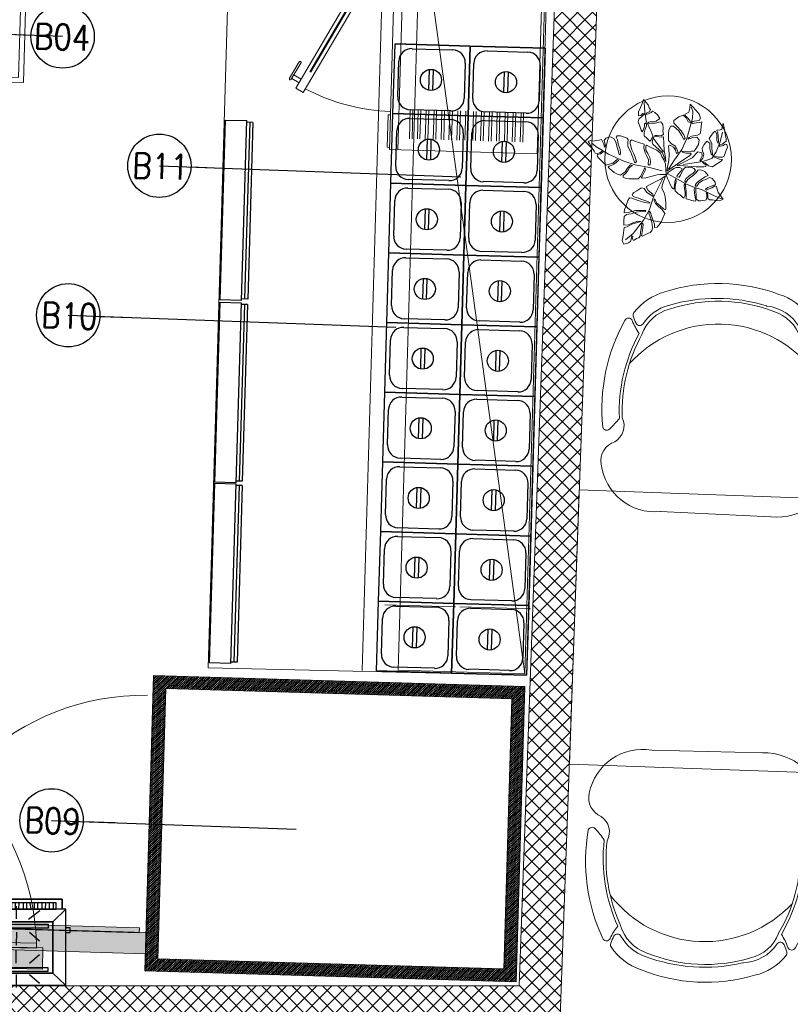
# Model space of a CAD drawing. Header units: millimetres. Extents: x 256680 to 410391, y -77299 to -22623.
# Tile 126 of 202: x 344805 to 346631, y -30988 to -28656. Entities that reach past the tile are written whole.
import ezdxf

# ---------------------------------------------------------------- set-up
doc = ezdxf.new("R2010")
doc.units = ezdxf.units.MM
doc.header["$LTSCALE"] = 2.5
doc.linetypes.add('DASHDOT2', pattern=[0.5, 0.25, -0.125, 0, -0.125])
doc.linetypes.add('DASHED', pattern=[19.05, 12.7, -6.35])
for name, color, linetype, lineweight in [('A-WALL', 7, 'Continuous', 30), ('CKD Equipments', 252, 'Continuous', 0), ('ELEVATION 1', 143, 'Continuous', 18), ('ELEVATION 3', 23, 'Continuous', 13), ('ELEVATION 4', 157, 'Continuous', 9), ('Equipments CKD', 252, 'Continuous', 0), ('FURNITURES', 30, 'Continuous', 15), ('HATCH LIGHT', 250, 'Continuous', 0), ('K Equipment', 30, 'Continuous', 9), ('ROOM TEXT', 7, 'Continuous', 5), ('TREES', 55, 'Continuous', 5)]:
    doc.layers.add(name, color=color, linetype=linetype, lineweight=lineweight)
for name, color, linetype in [('EQUI.', 4, 'Continuous'), ('FAINTEQUIP', 253, 'Continuous'), ('kitchen equip1', 8, 'Continuous')]:
    doc.layers.add(name, color=color, linetype=linetype)
doc.styles.add('MTEXT', font='romans.shx', dxfattribs={"width": 0.85})
doc.styles.get("Standard").update_dxf_attribs({"font": 'GOTHIC.TTF'})
doc.dimstyles.new('AJKD_30', dxfattribs={"dimscale": 30, "dimtxt": 2, "dimasz": 1, "dimexe": 0.8, "dimexo": 0.8, "dimgap": 0.5, "dimtad": 1, "dimdec": 0, "dimzin": 0, "dimdsep": 46, "dimtxsty": 'Standard', "dimblk": 'ARCHTICK', "dimcen": 0.125, "dimclrd": 251, "dimclre": 251, "dimclrt": 42, "dimadec": 0, "dimazin": 0, "dimtfac": 1, "dimtdec": 0, "dimtix": 1, "dimtmove": 0, "dimatfit": 3, "dimfxl": 1, "dimtolj": 1, "dimtzin": 0, "dimarcsym": 1})

# ---------------------------------------------------------------- blocks, each defined once
blk = doc.blocks.new('04P-CH~1')
blk.add_line((-0.6031, 0.6002), (-0.3259, 0.597))
for centre, radius, start, end in [((-0.6123, 0.4516), 0.1489, 86.4583, 170.8444), ((-0.3081, 0.4618), 0.1363, 9.1324, 97.5079), ((-0.7092, 0.4672), 0.0508, 170.8444, 251.0023), ((-0.2234, 0.474), 0.0508, 290.5941, 10.752), ((-0.7491, 0.3792), 0.0464, 334.7034, 59.6721), ((-0.181, 0.3871), 0.0464, 121.9243, 206.893), ((-0.0151, 0.2198), 0.2488, 135.03, 143.5831), ((-0.184, 0.3885), 0.01, 12.6352, 135.03), ((-0.3026, 0.3344), 0.456, 173.9296, 208.6243), ((-0.7462, 0.3807), 0.01, 46.5664, 168.9611), ((-0.9103, 0.2073), 0.2488, 38.0132, 46.5664), ((-0.6261, 0.3299), 0.456, 332.972, 7.6668), ((-0.3125, 0.3391), 0.4025, 176.9457, 208.3688), ((-0.3123, 0.339), 0.3954, 177.0537, 208.5232), ((-0.6165, 0.3348), 0.3954, 333.0732, 4.5427), ((-0.6164, 0.3348), 0.4025, 333.2275, 4.6507), ((-0.465, 0.421), 0.2985, 220.6848, 320.3883), ((-0.5509, 0.0634), 0.1433, 143.887, 158.5326), ((-0.5651, 0.1825), 0.1, 198.8658, 254.7715), ((-0.3595, 0.1854), 0.1, 286.8249, 342.7306), ((-0.3704, 0.0659), 0.1433, 23.0638, 37.7094), ((-0.6657, 0.118), 0.01, 32.6756, 154.5721), ((-0.5651, 0.1825), 0.1095, 212.6756, 265.1902), ((-0.3595, 0.1854), 0.1095, 286.8249, 328.9208), ((-0.2571, 0.1237), 0.01, 27.0243, 148.9208), ((-0.3704, 0.0659), 0.1371, 18.8979, 27.0243), ((-0.6935, 0.1195), 0.01, 200.826, 338.5326), ((-0.6722, 0.1012), 0.01, 162.6985, 217.1873), ((-0.5509, 0.0634), 0.1371, 154.5721, 162.6985), ((-0.3595, 0.1854), 0.1445, 286.8249, 324.409), ((-0.2501, 0.1071), 0.01, 324.409, 18.8979), ((-0.2294, 0.126), 0.01, 203.0638, 340.7704), ((-0.5651, 0.1825), 0.1445, 217.1873, 254.7715), ((-0.4661, 0.4573), 0.3918, 251.3562, 290.2402), ((-0.4624, 0.4792), 0.4208, 254.8305, 288.6631), ((-0.5751, 0.0635), 0.01, 75.1708, 85.1902), ((-0.4661, 0.456), 0.435, 251.649, 289.9474)]:
    blk.add_arc(centre, radius, start, end)
blk = doc.blocks.new('Table chair 1')
at = {"layer": 'FURNITURES'}
blk.add_lwpolyline([(-325, 325), (-325, -325), (325, -325), (325, 325)], close=True, dxfattribs=at)
at = {"layer": 'FURNITURES', "xscale": 946.5666576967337, "yscale": 946.5666576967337, "zscale": 946.5666576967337, "rotation": 180}
blk.add_blockref('04P-CH~1', (-439.7, 845.5), dxfattribs=at)
at = {"layer": 'FURNITURES', "xscale": -946.5666576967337, "yscale": 946.5666576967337, "zscale": 946.5666576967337}
blk.add_blockref('04P-CH~1', (-439.7, -850), dxfattribs=at)
blk = doc.blocks.new('sdfvx')
at = {"layer": 'TREES'}
for p, q in [((2.9, 3.2), (23.7, -7.5)), ((23.7, -7.5), (56.9, -26.3)), ((56.9, -26.3), (77.7, -35.4)), ((77.7, -35.4), (104.4, -43.9)), ((104.4, -43.9), (135.7, -59.1)), ((135.7, -59.1), (160.2, -69.7))]:
    blk.add_line(p, q, dxfattribs=at)
for points in [[(-1.3, 38.9), (-10.2, 63.8), (-20.1, 72.7), (-38.5, 89.1), (-41, 94.8), (-40, 99.2), (-37.3, 106.3), (-39.7, 109.6), (-43.8, 101.4), (-47.3, 97), (-51.7, 101.3), (-56.3, 106.6), (-63.8, 112.6), (-64.3, 123), (-61.4, 131.8), (-57.4, 142.4), (-57.9, 150.7), (-62.5, 147.3), (-63.1, 140.3), (-66.7, 129.6), (-69.9, 124.7), (-73, 128.9), (-76.7, 141), (-81.1, 153.7), (-79.6, 161.3), (-71, 168.8), (-62.4, 177.1), (-67.7, 177.4), (-73.1, 171.6), (-80.7, 171), (-79.9, 182.5), (-74.7, 195), (-69.7, 206.8), (-65.6, 218.2), (-52.1, 202.6), (-49.2, 193.9), (-45.2, 189.6), (-48.3, 182.9), (-55.8, 179.5), (-58.2, 174.4), (-51.6, 177.2), (-43.2, 180.6), (-40.1, 184.7), (-32.8, 180.7), (-24.7, 173.7), (-18.8, 162.9), (-29.3, 155.8), (-42, 154.3), (-50.9, 153), (-51.1, 148.9), (-42.3, 149.3), (-31.9, 149.5), (-21.4, 153), (-15.1, 153.7), (-10, 145.9), (-8.3, 134.5), (-9.4, 127.2), (-7.5, 117.4), (-13.9, 112.9), (-26.6, 113.9), (-32.9, 113.6), (-33, 110.2), (-27.1, 110.6), (-14, 109.2), (-8.2, 109.6), (-7.2, 90.4), (-5.9, 70.7), (-1.8, 49.8)], [(165.3, 149.4), (168, 135.7), (170.3, 123.2), (173.6, 104), (174.2, 97.3), (162.8, 88.9), (155.4, 86.4), (153.3, 82.6), (157.9, 82.5), (165.2, 84.5), (171.4, 88.6), (176.4, 87.9), (177.7, 79.6), (174, 71.6), (168.5, 54.1), (162.5, 51.5), (150.8, 51.1), (141, 53.5), (137.8, 52), (142, 49.8), (155.1, 45.4), (163, 44.3), (161, 40.6), (154.2, 36), (144.2, 29.8), (134.1, 22.7), (122.5, 26.3), (113, 34.8), (105.2, 36.9), (109.2, 32.8), (116.2, 28.3), (115.5, 23.8), (108.8, 23.2), (87.1, 23.3), (50.4, 25.6), (31.9, 26.7), (52.7, 37.4), (75.6, 49.3), (91.7, 66.2), (103.1, 64), (104.3, 54.8), (97.8, 41.5), (99.6, 39.8), (106.4, 48.4), (109, 59.7), (105.8, 69.2), (104.5, 77.5), (110, 87.8), (118, 97.8), (126.8, 91.5), (127.1, 76.3), (130.8, 60.1), (135.3, 55.9), (133.8, 66.7), (132, 78.6), (132.6, 89.7), (128.7, 98.3), (124.6, 105), (130.5, 114.2), (137.8, 122.3), (142.4, 126.7), (147.2, 117.4), (147.2, 99.7), (150.4, 90.6), (152.3, 96.9), (151.2, 113.8), (150.3, 121.5), (146.8, 129.1), (156.6, 130.2), (161.3, 131.1)], [(-226.4, 96.3), (-222.5, 90.6), (-218.1, 84.3), (-214.3, 76.7), (-209.3, 68.5), (-205.8, 62.3), (-199.3, 61.8), (-192.5, 63.4), (-185, 69.4), (-184.2, 65.8), (-190.2, 60.5), (-199.7, 59.2), (-200.3, 54.9), (-197, 50), (-189, 41.8), (-182.1, 34.7), (-173.8, 27.7), (-164.1, 30.8), (-154.9, 33.8), (-148, 39), (-141.9, 44.3), (-137.8, 41.9), (-144.9, 35.5), (-151.8, 30.7), (-159.8, 27.1), (-164.9, 25.1), (-168.4, 22.1), (-163.4, 17.4), (-150.9, 6.4), (-141, 1.5), (-132.1, -0.7), (-118.9, 8.4), (-112.5, 19.4), (-103.6, 28.7), (-97.7, 26.9), (-106.5, 20.7), (-112, 10.1), (-119.2, 2.7), (-124.9, -2.6), (-124.6, -7.1), (-118.5, -10.1), (-108.5, -11.6), (-96.6, -11.5), (-81.3, -12), (-74.5, -4.6), (-66.8, 9.3), (-62, 21.4), (-59.9, 14.5), (-66.7, 0.5), (-70.1, -4.8), (-71.8, -7.6), (-70, -10.1), (-59.2, -8.5), (-44.6, -5.3), (-36.4, -3.4), (-25.8, -0.1), (-18.2, 1), (-0.1, 1), (-1.3, 14.4), (-2.3, 32.1), (-6.4, 42.9), (-13, 52.6), (-16.8, 62.8), (-27.5, 71), (-39.3, 77.5), (-56.6, 86.2), (-59.3, 82.6), (-58.7, 71.5), (-53.1, 61.5), (-47.6, 50.5), (-45.4, 38.3), (-46.3, 28.8), (-49.6, 27.5), (-52.7, 30.6), (-50.9, 43.1), (-57.1, 55.4), (-61.2, 63.5), (-64.8, 78.1), (-64.2, 88.6), (-76.4, 92.5), (-88.6, 96.5), (-100.7, 101.3), (-104.7, 97.9), (-104.8, 90.9), (-99.2, 72), (-94.2, 60.8), (-90.2, 51.4), (-86.5, 37.2), (-91.3, 34.8), (-97.1, 49.7), (-102.7, 65.5), (-110.9, 82.1), (-111.5, 93.2), (-109.9, 101.8), (-113.6, 106.3), (-126.6, 110.8), (-132.6, 112.5), (-142.2, 112.6), (-145.3, 109.5), (-141.2, 101.4), (-139, 88.8), (-133.4, 73), (-132.6, 63.2), (-133.4, 57.6), (-136.8, 58.5), (-138.6, 67.1), (-142, 80.4), (-145.6, 95), (-151.7, 105.1), (-161.5, 110.5), (-166.9, 109.5), (-174.9, 105.8), (-180.3, 99.1), (-175.7, 85.2), (-179.4, 80.5), (-180.9, 88.6), (-184.6, 96.6), (-187.4, 101.9), (-194.7, 99.9), (-204.5, 99.1), (-210.9, 97.3), (-219.5, 99)], [(165.1, -71.2), (159.6, -74.1), (154.6, -75.3), (145.4, -74.3), (134.4, -73), (125.4, -72.4), (121.2, -68.6), (120.5, -61.7), (119.5, -53.5), (116.4, -52.4), (117.8, -58.4), (118, -66.2), (116.4, -72.4), (113.3, -73.9), (106.1, -74.4), (99.3, -75.4), (93.8, -75.2), (87.5, -69.5), (86.7, -57.8), (86.1, -48.1), (85.7, -40), (81.7, -40.7), (82.2, -53), (84, -64.8), (85.6, -72.1), (86, -76), (83.9, -76.7), (74, -74.3), (65.6, -71.8), (57.6, -69.4), (58.1, -59.2), (57.7, -46.3), (56.1, -35.4), (56.3, -29.3), (53.9, -26.1), (52.1, -29.7), (53, -40.8), (55.2, -50.7), (54.8, -59.7), (51.1, -67.5), (47, -64.7), (41.7, -59.4), (33.7, -54.4), (25.8, -46.5), (26, -34.3), (29.2, -20.6), (28.5, -12.1), (25.8, -15.3), (24.9, -21.9), (24.1, -31.8), (23, -37.1), (23.3, -41.6), (20.5, -41.2), (16.6, -36.5), (11.4, -28), (8.7, -20.2), (4, -10.5), (0, 0), (6.9, 7.7), (15.7, 13.2), (22, 18.4), (29.3, 20.6), (39.7, 20.7), (46, 17.5), (43.2, 11.8), (36.5, 3.4), (32.2, -2.1), (31.3, -6.4), (37.3, -7.3), (41.9, -1.5), (48.6, 13.3), (52.7, 19.4), (56.9, 21.7), (65.2, 21.5), (75, 20.1), (81.5, 18.5), (84.9, 12.6), (78.6, 5.1), (66, -4.3), (57.2, -11.8), (54.6, -18.8), (56.7, -22), (62.7, -14.2), (71.1, -7.3), (79.6, -1.5), (86.6, 6.9), (92, 13.2), (97.6, 14), (106.7, 12), (113.3, 8.8), (122.3, -2.1), (113.4, -6), (97.1, -16.5), (89.3, -23.5), (85.4, -28.4), (84.1, -33.3), (89, -32.7), (94.3, -24.8), (105.1, -16.7), (114.6, -13.3), (125.3, -8), (133, -10.7), (138.6, -16.4), (142.1, -21.4), (143.2, -27.9), (131.4, -33), (120.9, -37), (114.1, -41.5), (116.9, -44.5), (124.5, -40.7), (132, -37.9), (142.5, -32.1), (145.8, -33.8), (147.3, -38.9), (151, -51.6), (157.4, -60.3), (163.3, -68.5)], [(-123.3, -201.7), (-115.2, -199.8), (-109.7, -197.5), (-103.9, -193.6), (-101.9, -186.6), (-99.6, -177.6), (-96.6, -178.6), (-97.7, -186.2), (-96.2, -190.1), (-93, -189.5), (-86.1, -185.3), (-79.5, -182.6), (-75.7, -177.9), (-74, -166.3), (-71.8, -151), (-70.6, -142.4), (-67.8, -140.7), (-66.9, -145.5), (-68.2, -160.6), (-71.6, -175.8), (-68.4, -178.3), (-59.5, -173.5), (-52.9, -170.8), (-46.7, -167.6), (-41.8, -162.6), (-39.4, -153.1), (-41.9, -137.7), (-45.2, -124.7), (-50, -111.1), (-48.8, -106), (-45.6, -109.1), (-43.5, -116.7), (-39.5, -128.1), (-33.8, -143), (-33.6, -152.9), (-25.7, -152.5), (-17.5, -141.2), (-13.6, -136), (-10.4, -128.2), (-3.8, -112.8), (-12.3, -100), (-21, -93.4), (-31.4, -83.1), (-34.5, -75.4), (-35.3, -70.1), (-32.1, -73.1), (-28, -81), (-18.3, -89.1), (-7.8, -99), (-2.4, -101.8), (-1.3, -97.3), (-1.1, -81.2), (-2.8, -64.4), (-6.2, -52), (-12.8, -40.1), (-11.6, -31.5), (-1.8, -3.3), (-15.6, -12.7), (-30.1, -19.5), (-56.8, -34.4), (-57, -36.5), (-52.4, -45.6), (-38.5, -56.1), (-36.4, -63.7), (-41.7, -60.3), (-56.4, -51.8), (-64.2, -39.6), (-70.3, -38.2), (-71, -37.8), (-73.4, -39.2), (-84.9, -46.4), (-93.4, -51.9), (-98.3, -56.9), (-95.6, -63), (-83.6, -66.8), (-70.3, -71.8), (-53.5, -77.8), (-46.3, -81.5), (-49.5, -82.1), (-63.3, -80.6), (-81.6, -74.3), (-99.8, -67.6), (-106.5, -67.1), (-111.7, -74.2), (-116.5, -89.6), (-120.7, -100.9), (-122.1, -110.6), (-110.6, -109.6), (-88.9, -103.4), (-71.2, -103.3), (-59.3, -103.5), (-60.4, -107.5), (-73.3, -106.7), (-86.6, -108.9), (-101.8, -113.5), (-115.1, -115.7), (-121.6, -121.5), (-122.8, -133.3), (-123.1, -146.2), (-109.4, -145.1), (-97.1, -139.1), (-81.9, -134.5), (-73.3, -135.7), (-83.6, -138.9), (-99.9, -143.8), (-113.4, -151.2), (-121.9, -152.6), (-124.2, -168.4), (-126.1, -181.6), (-127.3, -190.3), (-125.5, -195.2)]]:
    blk.add_lwpolyline(points, close=True, dxfattribs=at)
for points in [[(-7.7, 66.8), (-34.5, 102.6), (-43.2, 125.8), (-58.3, 156.2), (-62.1, 181.6), (-63.4, 210.4)], [(2.2, 10.2), (5, 26.5), (7.7, 41.8), (8.4, 57.4), (7.3, 73.8), (6.7, 84), (10.9, 85.4), (20.8, 79.9), (26.7, 71.5), (30.3, 61.8), (35.2, 64.2), (32.3, 72.2), (26.8, 83.1), (15.1, 89.8), (6.3, 99.2), (6.9, 110.2), (7.1, 121.9), (9.1, 132.2), (13.9, 141.1), (21, 141.1), (36.3, 127.8), (44, 114.5), (50.8, 101.9), (54.9, 105.9), (50.8, 116.1), (43.8, 127.2), (30.5, 140.8), (22.2, 149.5), (22.3, 157.1), (29.8, 163.6), (36.9, 167.7), (48.9, 173), (57.9, 165.2), (64.3, 153.6), (70.6, 151.7), (68.9, 157.5), (61, 166.2), (54, 173.3), (55.4, 176.1), (65.7, 181.2), (68.5, 193.5), (70.1, 204.9), (77.6, 196.7), (85.9, 187.4), (95.3, 175.5), (99.2, 163.8), (95.7, 157.2), (81.7, 155.2), (73.9, 153.2), (76.3, 148.9), (88.2, 150.7), (97, 152), (103.2, 153.1), (101.4, 140.7), (100.2, 128.7), (98.3, 118.9), (91.2, 115.3), (73.5, 112.3), (66.4, 108.3), (63.1, 103.2), (69.4, 104.8), (77, 108.3), (88.7, 108.6), (96.2, 101), (93.8, 87.6), (88.4, 78.3), (81.4, 68.2), (73.3, 68.3), (56, 67.8), (45, 68.4), (48.1, 65.4), (57.4, 63), (70.4, 62.2), (72.5, 59.3), (68.4, 55.4), (58.9, 49.1), (48.3, 42.1), (2.2, 10.2)], [(7.1, 16.6), (24.6, 42.9), (45.7, 73.3), (59.9, 105.2), (68.8, 135.8), (76.5, 164.5), (77.1, 183.1), (72.5, 197)], [(49, 29.8), (74.4, 33.8), (106, 38.8), (132.5, 47.2), (145.5, 66.6), (156.7, 95.3), (163.7, 123.1)], [(-11.4, 11.4), (-48.8, 21.2), (-90, 28.5), (-123.3, 39), (-167.1, 59.3), (-204.3, 81.9), (-215.3, 91.4)], [(-10.9, -12.4), (-38, -67.1), (-48.5, -100.9), (-65.4, -131.7), (-95.4, -170.4), (-117.8, -189)]]:
    blk.add_lwpolyline(points, dxfattribs=at)
for radius, start, end in [(74.1, 67.956, 75.265), (74.1, 51.3208, 54.2527), (101.6, 19.2215, 20.0213), (74.1, 9.8228, 13.0821), (101.6, 238.6692, 240.9865)]:
    blk.add_arc((2.6, 7.3), radius, start, end, dxfattribs=at)
blk = doc.blocks.new('G$C90A9299F')
at = {"layer": 'CKD Equipments'}
h = blk.add_hatch(dxfattribs=at)
h.set_pattern_fill('ANSI36', color=55, angle=360)
h.set_pattern_definition([(135, (-2880078.5, -3501379.5), (-6.1739260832, 1.6837980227), [7.9375, -1.5875, 0, -1.5875])])
h.paths.add_polyline_path([(598, 896), (610, 896), (610, 1465), (598, 1465)])
at = {"layer": 'CKD Equipments', "ltscale": 0.25}
h = blk.add_hatch(dxfattribs=at)
h.set_pattern_fill('ANSI31', color=4)
h.set_pattern_definition([(45, (-606493, 32858.5), (-2.24506403, 2.24506403), [])])
h.paths.add_polyline_path([(0, 880), (700, 880), (700, 0), (0, 0)])
h.paths.add_polyline_path([(30, 850), (670, 850), (670, 30), (30, 30)], flags=16)
at = {"layer": 'FAINTEQUIP'}
h = blk.add_hatch(dxfattribs=at)
h.set_pattern_fill('INSUL', color=4, angle=90)
h.set_pattern_definition([(360, (-12508187.531, 260434.304), (2e-14, 9.525), []), (360, (-12508187.531, 260437.479), (2e-14, 9.525), [3.175, -3.175]), (360, (-12508187.531, 260440.654), (2e-14, 9.525), [3.175, -3.175])])
h.paths.add_polyline_path([(609, 880), (609, 1480), (659, 1480), (659, 880)])
at = {"layer": 'CKD Equipments', "elevation": 0.1}
blk.add_lwpolyline([(609, 880), (609, 1480), (659, 1480), (659, 880), (609, 880)], dxfattribs=at)
blk.add_lwpolyline([(598, 896), (610, 896), (610, 1465), (598, 1465)], close=True, dxfattribs=at)
at = {"layer": 'CKD Equipments', "ltscale": 0.25}
blk.add_lwpolyline([(0, 880), (700, 880), (700, 0), (0, 0), (0, 880)], dxfattribs=at)
blk.add_lwpolyline([(30, 850), (670, 850), (670, 30), (30, 30)], close=True, dxfattribs=at)
at = {"layer": 'CKD Equipments'}
blk.add_arc((631, 881.8, 0.1), 584.2, 93.243, 178.8996, dxfattribs=at)
blk = doc.blocks.new('SAA311A')
for p, q in [((8868, -106.88), (8874.92, -106.88)), ((8868, -107.5), (8874.92, -107.5)), ((8868, -108.75), (8874.92, -108.75)), ((8868, -109.37), (8874.92, -109.37)), ((8868, -110.62), (8874.92, -110.62)), ((8868, -111.25), (8874.92, -111.25)), ((8868, -112.5), (8874.92, -112.5)), ((8868, -113.12), (8874.92, -113.12)), ((8868, -114.38), (8874.92, -114.38)), ((8868, -115), (8874.92, -115)), ((8868, -116.25), (8874.92, -116.25)), ((8868, -116.87), (8874.92, -116.87)), ((8868, -118.12), (8874.92, -118.12)), ((8868, -118.75), (8874.92, -118.75)), ((8868, -120), (8874.92, -120)), ((8868, -120.62), (8874.92, -120.62)), ((8868, -121.88), (8874.92, -121.88)), ((8868, -122.5), (8874.92, -122.5)), ((8868, -123.75), (8874.92, -123.75)), ((8868, -124.37), (8874.92, -124.37)), ((8868, -125.62), (8874.92, -125.62)), ((8868, -126.25), (8874.92, -126.25)), ((8868, -127.5), (8874.92, -127.5)), ((8868, -128.12), (8874.92, -128.12)), ((8868, -129.38), (8874.92, -129.38)), ((8868, -130), (8874.92, -130)), ((8868, -131.25), (8874.92, -131.25)), ((8868, -131.87), (8874.92, -131.87)), ((8868, -133.12), (8874.92, -133.12)), ((8868, -133.75), (8874.92, -133.75)), ((8822.72, -138.42), (8863.74, -160.99)), ((8826.85, -138.42), (8864.7, -159.24)), ((8863.74, -160.99), (8864.7, -159.24))]:
    blk.add_line(p, q)
for points in [[(8877.66, -138.42), (8821.66, -138.42), (8821.66, -103.42), (8877.66, -103.42)], [(8877.66, -138.42), (8821.66, -138.42), (8821.66, -136.43), (8877.66, -136.43)], [(8862.43, -160.27), (8861.47, -162.01), (8860.6, -161.53), (8861.56, -159.79)]]:
    blk.add_lwpolyline(points, close=True)
at = {"const_width": 0.498}
blk.add_lwpolyline([(8859.86, -157.71), (8824.79, -138.42)], dxfattribs=at)
blk.add_lwpolyline([(8869.4, -138.42), (8869.4, -138.92), (8877.12, -138.92), (8877.12, -138.42)])
blk.add_lwpolyline([(8861.79, -162.47), (8861.79, -162.47, -0.414214), (8861.45, -162.57), (8857.53, -160.41, -0.414214), (8857.43, -160.07), (8857.43, -160.07, -0.414214), (8857.77, -159.97), (8861.69, -162.13, -0.414214)], format="xyb", close=True)
blk.add_arc((8822.72, -138.42), 45.86, 333.619, 0)
blk = doc.blocks.new('G$CD5B1A49A')
at = {"color": 3}
for points in [[(490, 186.8), (490, 210), (17, 210), (17, 186.8)], [(17, 186.8), (17, 210), (490, 210), (490, 186.8)], [(37, 186.6), (37.1, 201), (37.1, 201)], [(47.4, 188.9), (47.5, 200.9), (47.5, 200.9)], [(55.4, 188.9), (55.5, 200.9), (55.5, 200.9)], [(65.8, 188.8), (65.9, 200.8), (65.9, 200.8)], [(73.8, 188.7), (73.9, 200.7), (73.9, 200.7)], [(81.8, 188.6), (81.9, 200.6), (81.9, 200.6)], [(92.2, 188.6), (92.3, 200.6), (92.3, 200.6)], [(101, 188.5), (101.1, 200.5), (101.1, 200.5)], [(110.6, 188.4), (110.7, 200.4), (110.7, 200.4)], [(119.4, 188.3), (119.5, 200.3), (119.5, 200.3)], [(123.7, 161.6), (123.8, 192.8), (123.8, 192.8)], [(127.4, 188.3), (127.5, 200.3), (127.5, 200.3)], [(137.8, 188.2), (137.9, 202.6), (137.9, 202.6)], [(145.8, 188.1), (145.9, 202.5), (145.9, 202.5)], [(153.8, 188), (153.9, 202.4), (153.9, 202.4)], [(164.2, 188), (164.3, 202.4), (164.3, 202.4)], [(172.2, 187.9), (172.3, 202.3), (172.3, 202.3)], [(182.6, 187.8), (182.7, 202.2), (182.7, 202.2)], [(190.6, 187.7), (190.7, 202.1), (190.7, 202.1)], [(198.6, 187.7), (198.7, 202.1), (198.7, 202.1)], [(209, 187.6), (209.1, 202), (209.1, 202)], [(217, 187.5), (217.1, 201.9), (217.1, 201.9)], [(227.4, 187.4), (225.9, 201.8), (225.9, 201.8)], [(235.4, 187.3), (235.5, 201.7), (235.5, 201.7)], [(244.2, 187.3), (244.3, 201.7), (244.3, 201.7)], [(254.6, 187.2), (254.7, 201.6), (254.7, 201.6)], [(262.6, 187.1), (262.7, 201.5), (262.7, 201.5)], [(270.6, 187.1), (270.7, 201.5), (270.7, 201.5)], [(281, 187), (281.1, 201.4), (281.1, 201.4)], [(289, 186.9), (289.1, 201.3), (289.1, 201.3)], [(299.4, 186.8), (299.5, 201.2), (299.5, 201.2)], [(307.4, 186.7), (307.5, 201.1), (307.5, 201.1)], [(315.4, 186.7), (315.5, 201.1), (315.5, 201.1)], [(325.8, 186.6), (325.9, 201), (325.9, 201)], [(333.8, 186.5), (333.9, 200.9), (333.9, 200.9)], [(342.6, 186.4), (342.7, 200.8), (342.7, 200.8)], [(352.2, 188), (352.3, 200.8), (352.3, 200.8)], [(361, 187.9), (361.1, 200.7), (361.1, 200.7)], [(370.6, 187.8), (370.7, 200.6), (370.7, 200.6)], [(379.4, 187.7), (379.5, 200.5), (379.5, 200.5)], [(381.3, 163.2), (381.4, 193.6), (381.4, 193.6)], [(387.4, 187.7), (387.5, 200.5), (387.5, 200.5)], [(397.8, 187.6), (397.9, 200.4), (397.9, 200.4)], [(405.8, 187.5), (405.9, 200.3), (405.9, 200.3)], [(416.2, 187.4), (413.9, 200.2), (413.9, 200.2)], [(424.2, 187.4), (424.3, 200.2), (424.3, 200.2)], [(432.2, 187.3), (432.3, 200.1), (432.3, 200.1)], [(442.6, 187.2), (442.7, 201.6), (442.7, 201.6)], [(450.6, 187.1), (450.7, 201.5), (450.7, 201.5)], [(459.4, 187.1), (459.5, 201.5), (459.5, 201.5)], [(467.7, 156.5), (498.2, 186.8), (498.2, 186.8)], [(469, 187), (469.1, 201.4), (469.1, 201.4)], [(31.3, 156.5), (0.6, 184.4), (0.6, 184.4)], [(92.5, 161.7), (68.6, 182.6), (68.6, 182.6)], [(152.5, 161.5), (179, 183.8), (179, 183.8)], [(350.9, 163.3), (326.2, 183.3), (326.2, 183.3)], [(410.1, 163.1), (436.6, 183), (436.6, 183)], [(498, 131.6), (508.4, 131.6), (508.4, 142), (498, 142)], [(92.4, 131.3), (68.3, 109), (68.3, 109)], [(123.6, 131.2), (123.5, 100), (123.5, 100)], [(154, 131.1), (178.7, 110.2), (178.7, 110.2)], [(353.2, 132.1), (325.9, 109.7), (325.9, 109.7)], [(381.2, 132), (381.1, 101.6), (381.1, 101.6)], [(412.4, 131.9), (436.3, 111.8), (436.3, 111.8)], [(94.6, 57.7), (68.2, 77.8), (68.2, 77.8)], [(123.4, 57.6), (123.5, 88), (123.5, 88)], [(153.8, 57.5), (178.6, 77.4), (178.6, 77.4)], [(353, 56.9), (325.8, 79.3), (325.8, 79.3)], [(381, 58.4), (381.1, 89.6), (381.1, 89.6)], [(412.2, 58.3), (436.2, 79), (436.2, 79)], [(31.3, 34.7), (0, 6.8), (0, 6.8)], [(94.5, 30.5), (68, 10.6), (68, 10.6)], [(123.3, 30.4), (123.2, 0), (123.2, 0)], [(153.7, 30.3), (178.4, 10.2), (178.4, 10.2)], [(352.9, 32.1), (325.6, 11.3), (325.6, 11.3)], [(380.9, 32), (380.8, 0.8), (380.8, 0.8)], [(412.1, 31.9), (436, 11), (436, 11)], [(467.7, 34.7), (497.6, 6.8), (497.6, 6.8)]]:
    blk.add_lwpolyline(points, dxfattribs=at)
for points in [[(498.2, 186.8), (0, 186.8), (0, 6.8), (498.2, 6.8)], [(475.5, 201.3), (29, 201.3), (29, 186.8), (475.5, 186.7)], [(467.7, 156.5), (467.7, 34.7), (31.3, 34.7), (31.3, 156.5)], [(31.3, 34.7), (467.7, 34.7), (467.7, 156.5), (31.3, 156.5)], [(457.3, 150.1), (43.7, 150.1), (43.6, 141.9), (457.3, 141.9)], [(43.6, 141.9), (457.3, 141.9), (457.3, 150.1), (43.6, 150.1)], [(456.9, 47.7), (45.7, 47.7), (45.7, 39.4), (456.9, 39.4)], [(45.7, 39.4), (456.9, 39.4), (456.9, 47.7), (45.7, 47.7)]]:
    blk.add_lwpolyline(points, close=True, dxfattribs=at)
blk = doc.blocks.new('_ArchTick')
at = {"color": 0, "linetype": 'ByBlock', "const_width": 0.15}
blk.add_lwpolyline([(-0.5, -0.5), (0.5, 0.5)], dxfattribs=at)

msp = doc.modelspace()

# ---------------------------------------------------------------- hatches: boundary and pattern name
at = {"layer": 'HATCH LIGHT', "true_color": 0x636466}
h = msp.add_hatch(dxfattribs=at)
h.set_pattern_fill('ANSI32', color=251, scale=6)
h.set_pattern_definition([(45, (278504.94, -46725.026), (-40.411153, 40.411153), []), (45, (278531.88, -46725.026), (-40.411153, 40.411153), [])])
h.paths.add_polyline_path([(355647.8, -32590), (355453.8, -32638.8), (355635.4, -33359.7), (343082.7, -33359.6, -0.000263), (343068.2, -33559.6), (355892, -33559.7)])
h.paths.add_polyline_path([(343496.7, -25157.1), (343296.6, -25157.1, -0.011972), (342815.4, -34256), (343016, -34256, 0.01196)])
h.paths.add_polyline_path([(343480.3, -25697.6), (353159.2, -26046.6, 0.003501), (353653.3, -26800.6), (353820.9, -26691.5), (353270.8, -25850.5), (343486.5, -25497.7, -0.000262)])
h = msp.add_hatch(dxfattribs=at)
h.set_pattern_fill('ANSI37', color=251, scale=8)
h.set_pattern_definition([(45, (278504.942, -46725.026), (-17.960512, 17.960512), []), (135, (278504.942, -46725.026), (-17.960512, -17.960512), [])])
edge = h.paths.add_edge_path()
edge.add_line((346273.8, -25798.3), (343480.3, -25697.6))
edge.add_arc((153082.9, -19659.4), 190493.1, 356.573537, 358.183559, ccw=False)
edge.add_line((343235.5, -31044.7), (346084.7, -31044.7))
edge.add_line((346084.7, -31044.7), (346211.2, -27535.7))
edge.add_line((346211.2, -27535.7), (346111.3, -27532.1))
edge.add_line((346111.3, -27532.1), (346082, -28343.5))
edge.add_line((346082, -28343.5), (346082, -28343.5))
edge.add_line((346082, -28343.5), (346017.2, -30142.4))
edge.add_line((346017.2, -30142.4), (345988.2, -30944.7))
edge.add_line((345988.2, -30944.7), (343356.5, -30944.7))
edge.add_line((343356.5, -30944.7), (343482.6, -27449.3))
edge.add_line((343482.6, -27449.3), (344481.9, -27485.3))
edge.add_line((344481.9, -27485.3), (344523.3, -27486.8))
edge.add_line((344523.3, -27486.8), (344526.9, -27386.9))
edge.add_line((344526.9, -27386.9), (343486.2, -27349.3))
edge.add_line((343486.2, -27349.3), (343542.1, -25799.9))
edge.add_line((343542.1, -25799.9), (345041.1, -25853.9))
edge.add_line((345041.1, -25853.9), (345030.3, -26153.7))
edge.add_line((345030.3, -26153.7), (345006.9, -26801.7))
edge.add_line((345006.9, -26801.7), (345004.2, -26874.9))
edge.add_line((345004.2, -26874.9), (345104.2, -26878.5))
edge.add_line((345104.2, -26878.5), (345141, -25857.5))
edge.add_line((345141, -25857.5), (346170.3, -25894.7))
edge.add_line((346170.3, -25894.7), (346143.7, -26632.7))
edge.add_line((346143.7, -26632.7), (346243.6, -26636.3))
edge.add_line((346243.6, -26636.3), (346273.8, -25798.3))

# ---------------------------------------------------------------- linework, layer by layer
at = {"layer": 'CKD Equipments'}
msp.add_line((346001.7, -30205.5), (345754.7, -28397.5), dxfattribs=at)
for points in [[(344825.3, -28405.4), (344814.3, -28805.3), (344214.5, -28788.8), (344225.5, -28388.9), (344825.3, -28405.4)], [(345669, -28398.5), (345616.2, -30197.8)]]:
    msp.add_lwpolyline(points, dxfattribs=at)
for points in [[(344813, -28417.1), (344802.6, -28792.9), (344226.9, -28777.1), (344237.2, -28401.2)], [(345304.8, -28387.8), (345251.8, -30191.6), (346006, -30209.2), (346058.9, -28410), (345304.8, -28387.8)], [(345701.8, -30196.7), (345754.7, -28397.5), (346054.5, -28406.3), (346001.7, -30205.5)]]:
    msp.add_lwpolyline(points, close=True, dxfattribs=at)
at = {"layer": 'ELEVATION 1'}
for p, q in [((345988.2, -30944.7), (346111.3, -27532.1)), ((346084.7, -31044.7), (346211.2, -27535.7)), ((345988.2, -30944.7), (343356.5, -30944.7))]:
    msp.add_line(p, q, dxfattribs=at)
at = {"layer": 'ELEVATION 3'}
msp.add_circle((346341.1, -28986.6), 150, dxfattribs=at)
at = {"layer": 'EQUI.'}
for p, q in [((345689.3, -28878.5), (345694.2, -28713.5)), ((345694.2, -28713.5), (345871.9, -28718.7)), ((345694.2, -28713.5), (345871.9, -28718.7)), ((345694.2, -28713.5), (345871.9, -28718.7)), ((345871.9, -28718.7), (345694.2, -28713.5)), ((345734.5, -28724.9), (345831, -28727.7)), ((345734.5, -28724.9), (345831, -28727.7)), ((345867.1, -28883.8), (345871.9, -28718.7)), ((345871.9, -28718.7), (345867.1, -28883.8)), ((345871.9, -28718.7), (346049.6, -28724)), ((345871.9, -28718.7), (346049.6, -28724)), ((345871.9, -28718.7), (346049.6, -28724)), ((346049.6, -28724), (345871.9, -28718.7)), ((345912.2, -28730.1), (346008.7, -28732.9)), ((345912.2, -28730.1), (346008.7, -28732.9)), ((346049.6, -28724), (346044.8, -28889)), ((345700.7, -28838.2), (345703.2, -28754.4)), ((345775, -28774.3), (345773.6, -28823.3)), ((345783.6, -28823.6), (345785, -28774.6)), ((345860.6, -28759.1), (345858.1, -28842.8)), ((345878.4, -28843.4), (345880.9, -28759.7)), ((345952.8, -28779.5), (345951.3, -28828.5)), ((345961.3, -28828.8), (345962.8, -28779.8)), ((346038.3, -28764.3), (346035.8, -28848.1)), ((345826.7, -28872.4), (345730.3, -28869.6)), ((345684.5, -29043.6), (345689.3, -28878.5)), ((345689.3, -28878.5), (345867.1, -28883.8)), ((345689.3, -28878.5), (345867.1, -28883.8)), ((345867.1, -28883.8), (345689.3, -28878.5)), ((345729.7, -28889.9), (345826.2, -28892.7)), ((345862.2, -29048.8), (345867.1, -28883.8)), ((345867.1, -28883.8), (345862.2, -29048.8)), ((345867.1, -28883.8), (346044.8, -28889)), ((345867.1, -28883.8), (346044.8, -28889)), ((346044.8, -28889), (345867.1, -28883.8)), ((345907.4, -28895.1), (346003.9, -28897.9)), ((346004.5, -28877.6), (345908, -28874.8)), ((346044.8, -28889), (346040, -29054)), ((345695.9, -29003.3), (345698.3, -28919.5)), ((345770.2, -28939.3), (345768.8, -28988.3)), ((345778.8, -28988.6), (345780.2, -28939.6)), ((345855.7, -28924.1), (345853.3, -29007.9)), ((345873.6, -29008.5), (345876, -28924.7)), ((346033.4, -28929.3), (346031, -29013.1)), ((345947.9, -28944.5), (345946.5, -28993.5)), ((345956.5, -28993.8), (345957.9, -28944.8)), ((345821.9, -29037.4), (345725.4, -29034.6)), ((345679.7, -29208.6), (345684.5, -29043.6)), ((345684.5, -29043.6), (345862.2, -29048.8)), ((345684.5, -29043.6), (345862.2, -29048.8)), ((345862.2, -29048.8), (345684.5, -29043.6)), ((345724.8, -29054.9), (345821.3, -29057.8)), ((345857.4, -29213.8), (345862.2, -29048.8)), ((345862.2, -29048.8), (345857.4, -29213.8)), ((345862.2, -29048.8), (346040, -29054)), ((345862.2, -29048.8), (346040, -29054)), ((346040, -29054), (345862.2, -29048.8)), ((345902.6, -29060.1), (345999, -29063)), ((345999.6, -29042.7), (345903.1, -29039.8)), ((346040, -29054), (346035.1, -29219)), ((345691, -29168.3), (345693.5, -29084.5)), ((345765.4, -29104.4), (345763.9, -29153.3)), ((345773.9, -29153.6), (345775.4, -29104.7)), ((345850.9, -29089.1), (345848.4, -29172.9)), ((345868.7, -29173.5), (345871.2, -29089.7)), ((346028.6, -29094.3), (346026.1, -29178.1)), ((345943.1, -29109.6), (345941.6, -29158.5)), ((345951.6, -29158.8), (345953.1, -29109.9)), ((345817.1, -29202.5), (345720.6, -29199.6)), ((345674.8, -29373.6), (345679.7, -29208.6)), ((345679.7, -29208.6), (345857.4, -29213.8)), ((345679.7, -29208.6), (345857.4, -29213.8)), ((345857.4, -29213.8), (345679.7, -29208.6)), ((345720, -29220), (345816.5, -29222.8)), ((345852.5, -29378.8), (345857.4, -29213.8)), ((345857.4, -29213.8), (345852.5, -29378.8)), ((345857.4, -29213.8), (346035.1, -29219)), ((345857.4, -29213.8), (346035.1, -29219)), ((346035.1, -29219), (345857.4, -29213.8)), ((345994.8, -29207.7), (345898.3, -29204.9)), ((346035.1, -29219), (346030.3, -29384.1)), ((345897.7, -29225.2), (345994.2, -29228)), ((345686.2, -29333.3), (345688.6, -29249.5)), ((345760.5, -29269.4), (345759.1, -29318.4)), ((345769.1, -29318.7), (345770.5, -29269.7)), ((345846, -29254.1), (345843.6, -29337.9)), ((345863.9, -29338.5), (345866.3, -29254.7)), ((346023.8, -29259.4), (346021.3, -29343.1)), ((345938.2, -29274.6), (345936.8, -29323.6)), ((345946.8, -29323.9), (345948.2, -29274.9)), ((345670, -29538.7), (345674.8, -29373.6)), ((345674.8, -29373.6), (345852.5, -29378.8)), ((345674.8, -29373.6), (345852.5, -29378.8)), ((345852.5, -29378.8), (345674.8, -29373.6)), ((345715.1, -29385), (345811.6, -29387.8)), ((345812.2, -29367.5), (345715.7, -29364.7)), ((345847.7, -29543.9), (345852.5, -29378.8)), ((345852.5, -29378.8), (345847.7, -29543.9)), ((345852.5, -29378.8), (346030.3, -29384.1)), ((345852.5, -29378.8), (346030.3, -29384.1)), ((346030.3, -29384.1), (345852.5, -29378.8)), ((345989.9, -29372.7), (345893.5, -29369.9)), ((346030.3, -29384.1), (346025.4, -29549.1)), ((345892.9, -29390.2), (345989.3, -29393)), ((345681.3, -29498.3), (345683.8, -29414.6)), ((345841.2, -29419.2), (345838.7, -29503)), ((345859, -29503.6), (345861.5, -29419.8)), ((346018.9, -29424.4), (346016.5, -29508.2)), ((345755.7, -29434.4), (345754.2, -29483.4)), ((345764.2, -29483.7), (345765.7, -29434.7)), ((345933.4, -29439.6), (345932, -29488.6)), ((345942, -29488.9), (345943.4, -29439.9)), ((345665.1, -29703.7), (345670, -29538.7)), ((345670, -29538.7), (345847.7, -29543.9)), ((345670, -29538.7), (345847.7, -29543.9)), ((345847.7, -29543.9), (345670, -29538.7)), ((345710.3, -29550), (345806.8, -29552.8)), ((345807.4, -29532.5), (345710.9, -29529.7)), ((345842.8, -29708.9), (345847.7, -29543.9)), ((345847.7, -29543.9), (345842.8, -29708.9)), ((345847.7, -29543.9), (346025.4, -29549.1)), ((345847.7, -29543.9), (346025.4, -29549.1)), ((346025.4, -29549.1), (345847.7, -29543.9)), ((345985.1, -29537.7), (345888.6, -29534.9)), ((346025.4, -29549.1), (346020.6, -29714.1)), ((345888, -29555.2), (345984.5, -29558.1)), ((345676.5, -29663.4), (345678.9, -29579.6)), ((345836.3, -29584.2), (345833.9, -29668)), ((345854.2, -29668.6), (345856.7, -29584.8)), ((346014.1, -29589.4), (346011.6, -29673.2)), ((345750.8, -29599.4), (345749.4, -29648.4)), ((345759.4, -29648.7), (345760.8, -29599.7)), ((345928.5, -29604.7), (345927.1, -29653.6)), ((345937.1, -29653.9), (345938.5, -29605)), ((345660.3, -29868.7), (345665.1, -29703.7)), ((345665.1, -29703.7), (345842.8, -29708.9)), ((345665.1, -29703.7), (345842.8, -29708.9)), ((345842.8, -29708.9), (345665.1, -29703.7)), ((345802.5, -29697.6), (345706, -29694.7)), ((345838, -29873.9), (345842.8, -29708.9)), ((345842.8, -29708.9), (345838, -29873.9)), ((345842.8, -29708.9), (346020.6, -29714.1)), ((345842.8, -29708.9), (346020.6, -29714.1)), ((346020.6, -29714.1), (345842.8, -29708.9)), ((345980.2, -29702.8), (345883.8, -29699.9)), ((345705.4, -29715), (345801.9, -29717.9)), ((345883.2, -29720.3), (345979.7, -29723.1)), ((346020.6, -29714.1), (346015.7, -29879.2)), ((345671.6, -29828.4), (345674.1, -29744.6)), ((345831.5, -29749.2), (345829, -29833)), ((345849.4, -29833.6), (345851.8, -29749.8)), ((346009.2, -29754.4), (346006.8, -29838.2)), ((345746, -29764.5), (345744.5, -29813.4)), ((345754.5, -29813.7), (345756, -29764.8)), ((345923.7, -29769.7), (345922.3, -29818.7)), ((345932.3, -29819), (345933.7, -29770)), ((345655.4, -30033.7), (345660.3, -29868.7)), ((345660.3, -29868.7), (345838, -29873.9)), ((345660.3, -29868.7), (345838, -29873.9)), ((345838, -29873.9), (345660.3, -29868.7)), ((345660.3, -29868.7), (345838, -29873.9)), ((345660.3, -29868.7), (345838, -29873.9)), ((345838, -29873.9), (345660.3, -29868.7)), ((345797.7, -29862.6), (345701.2, -29859.8)), ((345797.7, -29862.6), (345701.2, -29859.8)), ((345833.2, -30039), (345838, -29873.9)), ((345838, -29873.9), (345833.2, -30039)), ((345838, -29873.9), (346015.7, -29879.2)), ((345838, -29873.9), (346015.7, -29879.2)), ((346015.7, -29879.2), (345838, -29873.9)), ((345838, -29873.9), (346015.7, -29879.2)), ((345838, -29873.9), (346015.7, -29879.2)), ((346015.7, -29879.2), (345838, -29873.9)), ((345975.4, -29867.8), (345878.9, -29865)), ((345975.4, -29867.8), (345878.9, -29865)), ((345700.6, -29880.1), (345797.1, -29882.9)), ((345878.3, -29885.3), (345974.8, -29888.1)), ((346015.7, -29879.2), (346010.9, -30044.2)), ((345666.8, -29993.4), (345669.2, -29909.6)), ((345826.7, -29914.3), (345824.2, -29998)), ((345844.5, -29998.6), (345847, -29914.9)), ((346004.4, -29919.5), (346001.9, -30003.3)), ((345741.1, -29929.5), (345739.7, -29978.5)), ((345749.7, -29978.8), (345751.1, -29929.8)), ((345918.9, -29934.7), (345917.4, -29983.7)), ((345927.4, -29984), (345928.9, -29935)), ((345650.6, -30198.8), (345655.4, -30033.7)), ((345655.4, -30033.7), (345833.2, -30039)), ((345655.4, -30033.7), (345833.2, -30039)), ((345833.2, -30039), (345655.4, -30033.7)), ((345655.4, -30033.7), (345833.2, -30039)), ((345655.4, -30033.7), (345833.2, -30039)), ((345833.2, -30039), (345655.4, -30033.7)), ((345655.4, -30033.7), (345833.2, -30039)), ((345655.4, -30033.7), (345833.2, -30039)), ((345833.2, -30039), (345655.4, -30033.7)), ((345792.8, -30027.6), (345696.4, -30024.8)), ((345828.3, -30204), (345833.2, -30039)), ((345833.2, -30039), (345828.3, -30204)), ((345833.2, -30039), (346010.9, -30044.2)), ((345833.2, -30039), (346010.9, -30044.2)), ((346010.9, -30044.2), (345833.2, -30039)), ((345833.2, -30039), (346010.9, -30044.2)), ((345833.2, -30039), (346010.9, -30044.2)), ((346010.9, -30044.2), (345833.2, -30039)), ((345833.2, -30039), (346010.9, -30044.2)), ((345833.2, -30039), (346010.9, -30044.2)), ((346010.9, -30044.2), (345833.2, -30039)), ((345970.6, -30032.8), (345874.1, -30030)), ((345695.8, -30045.1), (345792.2, -30047.9)), ((345873.5, -30050.3), (345970, -30053.1)), ((346010.9, -30044.2), (346006, -30209.2)), ((345661.9, -30158.5), (345664.4, -30074.7)), ((345821.8, -30079.3), (345819.3, -30163.1)), ((345839.7, -30163.7), (345842.1, -30079.9)), ((345999.5, -30084.5), (345997.1, -30168.3)), ((345736.3, -30094.5), (345734.9, -30143.5)), ((345744.8, -30143.8), (345746.3, -30094.8)), ((345914, -30099.8), (345912.6, -30148.7)), ((345922.6, -30149), (345924, -30100)), ((345650.6, -30198.8), (345828.3, -30204)), ((345650.6, -30198.8), (345828.3, -30204)), ((345828.3, -30204), (345650.6, -30198.8)), ((345788, -30192.6), (345691.5, -30189.8)), ((345965.7, -30197.9), (345869.2, -30195)), ((345828.3, -30204), (346006, -30209.2)), ((345828.3, -30204), (346006, -30209.2)), ((346006, -30209.2), (345828.3, -30204))]:
    msp.add_line(p, q, dxfattribs=at)
for centre in [(345779.3, -28798.9), (345957.1, -28804.2), (345774.5, -28964), (345952.2, -28969.2), (345769.6, -29129), (345947.4, -29134.2), (345764.8, -29294), (345942.5, -29299.2), (345759.9, -29459), (345937.7, -29464.3), (345755.1, -29624.1), (345932.8, -29629.3), (345750.3, -29789.1), (345928, -29794.3), (345745.4, -29954.1), (345923.1, -29959.4), (345740.6, -30119.2), (345918.3, -30124.4)]:
    msp.add_circle(centre, 25, dxfattribs=at)
for centre, start, end in [((345733.6, -28755.3), 88.3184, 178.3184), ((345830.1, -28758.2), 358.3184, 88.3184), ((345911.3, -28760.5), 88.3184, 178.3184), ((346007.8, -28763.4), 358.3184, 88.3184), ((345731.2, -28839.1), 178.3184, 268.3184), ((345827.6, -28841.9), 268.3184, 358.3184), ((345908.9, -28844.3), 178.3184, 268.3184), ((346005.4, -28847.2), 268.3184, 358.3184), ((345728.8, -28920.4), 88.3184, 178.3184), ((345825.3, -28923.2), 358.3184, 88.3184), ((345906.5, -28925.6), 88.3184, 178.3184), ((346003, -28928.4), 358.3184, 88.3184), ((345726.3, -29004.1), 178.3184, 268.3184), ((345822.8, -29007), 268.3184, 358.3184), ((345904, -29009.4), 178.3184, 268.3184), ((346000.5, -29012.2), 268.3184, 358.3184), ((345723.9, -29085.4), 88.3184, 178.3184), ((345820.4, -29088.2), 358.3184, 88.3184), ((345901.7, -29090.6), 88.3184, 178.3184), ((345998.1, -29093.4), 358.3184, 88.3184), ((345721.5, -29169.2), 178.3184, 268.3184), ((345818, -29172), 268.3184, 358.3184), ((345899.2, -29174.4), 178.3184, 268.3184), ((345995.7, -29177.2), 268.3184, 358.3184), ((345719.1, -29250.4), 88.3184, 178.3184), ((345815.6, -29253.3), 358.3184, 88.3184), ((345896.8, -29255.6), 88.3184, 178.3184), ((345993.3, -29258.5), 358.3184, 88.3184), ((345716.6, -29334.2), 178.3184, 268.3184), ((345813.1, -29337), 268.3184, 358.3184), ((345894.4, -29339.4), 178.3184, 268.3184), ((345990.8, -29342.3), 268.3184, 358.3184), ((345714.2, -29415.4), 88.3184, 178.3184), ((345810.7, -29418.3), 358.3184, 88.3184), ((345892, -29420.7), 88.3184, 178.3184), ((345988.4, -29423.5), 358.3184, 88.3184), ((345711.8, -29499.2), 178.3184, 268.3184), ((345808.3, -29502.1), 268.3184, 358.3184), ((345889.5, -29504.4), 178.3184, 268.3184), ((345986, -29507.3), 268.3184, 358.3184), ((345709.4, -29580.5), 88.3184, 178.3184), ((345805.9, -29583.3), 358.3184, 88.3184), ((345887.1, -29585.7), 88.3184, 178.3184), ((345983.6, -29588.5), 358.3184, 88.3184), ((345706.9, -29664.3), 178.3184, 268.3184), ((345803.4, -29667.1), 268.3184, 358.3184), ((345884.7, -29669.5), 178.3184, 268.3184), ((345981.1, -29672.3), 268.3184, 358.3184), ((345704.6, -29745.5), 88.3184, 178.3184), ((345801, -29748.3), 358.3184, 88.3184), ((345882.3, -29750.7), 88.3184, 178.3184), ((345978.8, -29753.6), 358.3184, 88.3184), ((345702.1, -29829.3), 178.3184, 268.3184), ((345798.6, -29832.1), 268.3184, 358.3184), ((345879.8, -29834.5), 178.3184, 268.3184), ((345976.3, -29837.3), 268.3184, 358.3184), ((345699.7, -29910.5), 88.3184, 178.3184), ((345796.2, -29913.4), 358.3184, 88.3184), ((345877.4, -29915.8), 88.3184, 178.3184), ((345973.9, -29918.6), 358.3184, 88.3184), ((345697.2, -29994.3), 178.3184, 268.3184), ((345793.7, -29997.2), 268.3184, 358.3184), ((345875, -29999.5), 178.3184, 268.3184), ((345971.5, -30002.4), 268.3184, 358.3184), ((345694.9, -30075.6), 88.3184, 178.3184), ((345791.3, -30078.4), 358.3184, 88.3184), ((345872.6, -30080.8), 88.3184, 178.3184), ((345969.1, -30083.6), 358.3184, 88.3184), ((345692.4, -30159.3), 178.3184, 268.3184), ((345788.9, -30162.2), 268.3184, 358.3184), ((345870.1, -30164.6), 178.3184, 268.3184), ((345966.6, -30167.4), 268.3184, 358.3184)]:
    msp.add_arc(centre, 30.5, start, end, dxfattribs=at)
at = {"layer": 'Equipments CKD'}
for p, q in [((345669.8, -30041.9), (345837.5, -30046.8)), ((345837.5, -30046.8), (345669.8, -30041.9)), ((345847.5, -30047.1), (346015.2, -30052)), ((346015.2, -30052), (345847.5, -30047.1))]:
    msp.add_line(p, q, dxfattribs=at)
at = {"layer": 'kitchen equip1', "linetype": 'DASHED', "ltscale": 25}
for p, q in [((345350, -28899.3), (345337.7, -29317.7)), ((345357.5, -28899.5), (345342.5, -28899)), ((345357.5, -28899.5), (345345.2, -29317.9)), ((345337.3, -29331), (345325, -29749.4)), ((345344.8, -29331.2), (345329.8, -29330.7)), ((345345.2, -29317.9), (345330.2, -29317.5)), ((345344.8, -29331.2), (345332.5, -29749.6)), ((345324.7, -29759.6), (345312.4, -30178)), ((345332.2, -29759.8), (345317.2, -29759.4)), ((345332.5, -29749.6), (345317.5, -29749.2)), ((345332.2, -29759.8), (345319.9, -30178.2)), ((345319.9, -30178.2), (345304.9, -30177.8))]:
    msp.add_line(p, q, dxfattribs=at)
for points in [[(345342.6, -28895.3), (345330.1, -29321.2), (345280.1, -29319.7), (345292.6, -28893.9)], [(345329.9, -29327), (345317.4, -29752.9), (345267.4, -29751.4), (345279.9, -29325.6)], [(345317.3, -29755.7), (345304.8, -30181.5), (345254.9, -30180), (345267.4, -29754.2)]]:
    msp.add_lwpolyline(points, close=True, dxfattribs=at)

# ---------------------------------------------------------------- block references
at = {"rotation": 357.9353210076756}
msp.add_blockref('Table chair 1', (346443.7, -30106.3), dxfattribs=at)
at = {"layer": 'A-WALL', "xscale": -1, "rotation": 88.31839783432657}
msp.add_blockref('G$C90A9299F', (346001.9, -30235.7), dxfattribs=at)
at = {"layer": 'A-WALL', "rotation": 268.7981669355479}
msp.add_blockref('G$C90A9299F', (343393.1, -30215.1, -270), dxfattribs=at)
at = {"layer": 'A-WALL'}
msp.add_blockref('G$CD5B1A49A', (344416, -30949.6), dxfattribs=at)
at = {"layer": 'K Equipment', "linetype": 'DASHDOT2', "lineweight": 5, "ltscale": 2, "xscale": 10, "yscale": 10, "zscale": 10, "rotation": 268.3183978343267}
msp.add_blockref('SAA311A', (349669.6, 59733.7), dxfattribs=at)
at = {"layer": 'TREES', "xscale": 0.8164613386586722, "yscale": 0.8164613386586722, "zscale": 0.8164613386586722}
msp.add_blockref('sdfvx', (346336.5, -29023.5), dxfattribs=at)

# ---------------------------------------------------------------- texts
at = {"layer": 'ROOM TEXT', "char_height": 60, "rotation": 357.9352, "style": 'MTEXT'}
for s, insert, attachment_point in [('\\A1;\\pxqc;B04', (344819.3, -28724, 0.2), 7), ('\\A1;\\pxqc;B11', (345222.9, -29036.5, 0.2), 9), ('\\A1;\\pxqc;B10', (345007, -29390.7, 0.2), 9), ('\\A1;\\pxqc;B09', (344967.6, -30587, 0.2), 9)]:
    msp.add_mtext_dynamic_manual_height_columns(s, width=170.917, gutter_width=1.8, heights=[0], dxfattribs=dict(at, insert=insert, attachment_point=attachment_point))

# ---------------------------------------------------------------- leaders
at = {"layer": 'ELEVATION 4'}
for points in [[(344906.9, -28696), (344355.8, -28676.1)], [(345136, -29002.2), (345850.4, -29028.1)], [(344920.2, -29356.4), (345696.3, -29384.4)], [(344880.7, -30552.7), (345460.3, -30573.7)]]:
    msp.add_leader(points, dimstyle='AJKD_30', override={"dimasz": 5, "dimgap": 0.5, "dimtad": 0, "dimldrblk": 'DotBlank', "dimfxl": 0.18, "dimfxlon": 1, "dimarcsym": 2}, dxfattribs=at)

doc.saveas('drawing.dxf')
